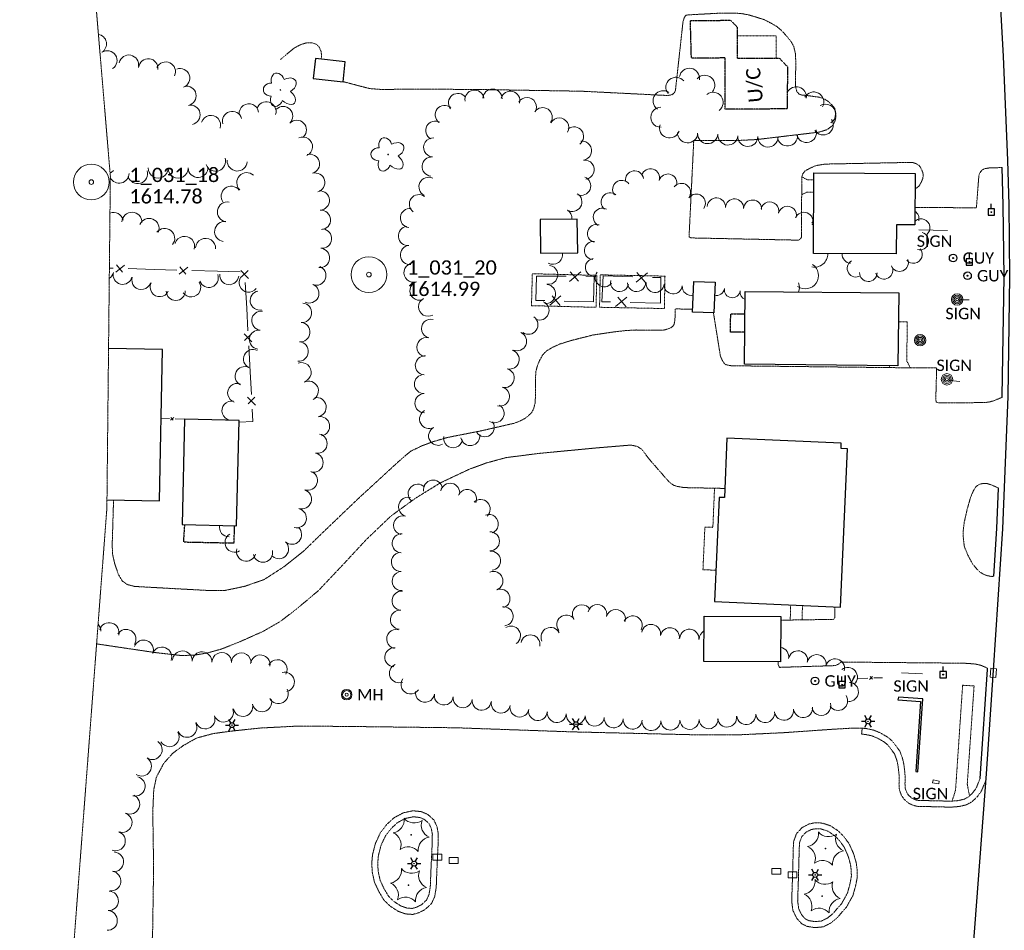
# Model space of a CAD drawing. Extents: x 386237 to 390135, y 96958 to 113752.
# Tile 38 of 116: x 387465 to 387879, y 100133 to 100516. Entities that reach past the tile are written whole.
import ezdxf
from ezdxf.enums import TextEntityAlignment as Align
from ezdxf.lldxf.tags import DXFTag

# ---------------------------------------------------------------- set-up
doc = ezdxf.new("R2010")
doc.units = 0
doc.header["$MEASUREMENT"] = 0
doc.linetypes.add('Wisdot3', pattern=[0.1875, 0.125, -0.0625])
doc.linetypes.add('Wisdot5', pattern=[0.1, 0.05, -0.05])
for name, color, linetype, lineweight in [('E_BLD', 231, 'Continuous', 25), ('E_BLD_Name', 231, 'Continuous', 18), ('E_DRN', 41, 'Continuous', 18), ('E_DWY', 51, 'Wisdot3', 18), ('E_LAND_Vegetation', 81, 'Continuous', 18), ('E_LTG', 21, 'Continuous', 25), ('E_MAP_Limits', 81, 'Wisdot3', 18), ('E_MAP_PassPoints', 41, 'Continuous', 18), ('E_MISCPROP', 31, 'Continuous', 18), ('E_MISCPROP_HvyDash', 231, 'Wisdot3', 25), ('E_MISCPROP_Railing', 31, 'Continuous', 18), ('E_PATH_Sidewalk', 51, 'Wisdot5', 18), ('E_RDWY', 21, 'Continuous', 25), ('E_SGN', 21, 'Continuous', 18), ('E_UTL_EGuyWire', 201, 'Continuous', 25), ('E_UTL_EPowerPole', 231, 'Eelec', 25), ('E_UTL_MH', 31, 'Continuous', 18), ('E_WAL', 41, 'Continuous', 25)]:
    doc.layers.add(name, color=color, linetype=linetype, lineweight=lineweight)
doc.styles.add('CalibriLight', font='calibril.ttf')
tags = doc.linetypes.add('Eelec', pattern='A,0.275,-0.05,["E",CalibriLight,S=0.07,R=0,X=-0.025,Y=-0.035],-0.05,0.875', length=1.25).pattern_tags.tags
tags[6] = DXFTag(74, 10)

# ---------------------------------------------------------------- blocks, each defined once
blk = doc.blocks.new('PP')
at = {"layer": 'E_MAP_PassPoints', "lineweight": 0}
for radius in [7.5, 0.96]:
    blk.add_circle((0, 0), radius, dxfattribs=at)
blk = doc.blocks.new('GUY')
at = {"color": 0, "linetype": 'ByBlock', "lineweight": -2, "transparency": 16777216}
for radius in [4, 0.5]:
    blk.add_circle((0, 0), radius, dxfattribs=at)
at = {"color": 0, "linetype": 'ByBlock', "lineweight": -2, "transparency": 16777216, "style": 'CalibriLight'}
blk.add_text('GUY', height=12, dxfattribs=at).set_placement((10, 0), align=Align.MIDDLE_LEFT)
blk = doc.blocks.new('INLET')
at = {"color": 0, "linetype": 'ByBlock', "lineweight": -2, "transparency": 16777216, "flags": 128}
blk.add_lwpolyline([(-7.5, 10), (7.5, 10), (7.5, 0), (-7.5, 0)], close=True, dxfattribs=at)
blk = doc.blocks.new('LPOL')
at = {"color": 0, "linetype": 'ByBlock', "lineweight": -2, "transparency": 16777216}
for p, q in [((-4, 0), (-1.5, 0)), ((-0.75, 1.3), (-2, 3.46)), ((0.75, 1.3), (2, 3.46)), ((1.5, 0), (4, 0)), ((-2, -3.46), (-0.75, -1.3)), ((2, -3.46), (0.75, -1.3))]:
    blk.add_line(p, q, dxfattribs=at)
for radius in [1.5, 1.5, 1.5, 0.125]:
    blk.add_circle((0, 0), radius, dxfattribs=at)
blk = doc.blocks.new('MH')
at = {"color": 0, "linetype": 'ByBlock', "lineweight": -2, "transparency": 16777216}
for radius in [5, 4, 1.5]:
    blk.add_circle((0, 0), radius, dxfattribs=at)
at = {"color": 0, "linetype": 'ByBlock', "lineweight": -2, "transparency": 16777216, "style": 'CalibriLight'}
blk.add_text('MH', height=10.8, dxfattribs=at).set_placement((10, 0), align=Align.MIDDLE_LEFT)
blk = doc.blocks.new('CTRE')
at = {"color": 0, "linetype": 'ByBlock', "lineweight": -2, "transparency": 16777216}
blk.add_circle((0, 0), 0.223, dxfattribs=at)
for centre, start, end in [((-11.97, 8.96), 280.2067, 5.97162), ((1.81, 14.92), 220.21132, 305.97623), ((13.83, 5.89), 160.21133, 245.97624), ((-13.83, -5.9), 340.21132, 65.97623), ((-1.81, -14.93), 40.21133, 125.97624)]:
    blk.add_arc(centre, 7.87, start, end, dxfattribs=at)
at = {"color": 0, "linetype": 'ByBlock', "lineweight": -2, "transparency": 16777216, "extrusion": (0, 0, -1)}
blk.add_arc((-12.03, -9.04), 7.87, 354.07279, 79.74889, dxfattribs=at)
blk = doc.blocks.new('POLE')
at = {"color": 0, "linetype": 'ByBlock', "lineweight": -2, "transparency": 16777216}
for radius in [4.46, 3.35, 2.23, 1.12]:
    blk.add_circle((0, 0), radius, dxfattribs=at)
blk = doc.blocks.new('PPOL')
at = {"color": 0, "linetype": 'ByBlock', "lineweight": -2, "transparency": 16777216}
blk.add_line((-0.1, 4.5), (-0.1, 11.6), dxfattribs=at)
at = {"color": 0, "linetype": 'ByBlock', "lineweight": -2, "transparency": 16777216, "flags": 128}
blk.add_lwpolyline([(-4.6, -4.5), (4.4, -4.5), (4.4, 4.5), (-4.6, 4.5)], close=True, dxfattribs=at)
at = {"color": 0, "linetype": 'ByBlock', "lineweight": -2, "transparency": 16777216}
blk.add_circle((0, 0), 0.582, dxfattribs=at)
blk = doc.blocks.new('SIGN')
at = {"color": 0, "linetype": 'ByBlock', "lineweight": -2, "transparency": 16777216, "style": 'CalibriLight'}
blk.add_text('SIGN', height=12, dxfattribs=at).set_placement((0, 0), align=Align.MIDDLE_CENTER)
blk = doc.blocks.new('DTRE')
at = {"color": 0, "linetype": 'ByBlock', "lineweight": -2, "transparency": 16777216}
blk.add_circle((-0.18, 0), 0.183, dxfattribs=at)
for centre, major_axis, ratio in [((-1.87, 5.32), (1.36, -4.98), 0.782863), ((4.06, 2.74), (-5.27, -2.93), 0.691916), ((-5.87, 0.15), (4.93, -0.12), 0.832022), ((-2.49, -5.24), (1.8, 4.86), 0.716896), ((3.54, -3.71), (-5.01, 4.58), 0.560249)]:
    blk.add_ellipse(centre, major_axis=major_axis, ratio=ratio, start_param=1.570796, end_param=4.712389, dxfattribs=at)

msp = doc.modelspace()

# ---------------------------------------------------------------- linework, layer by layer
at = {"layer": 'E_BLD'}
for p, q in [((387589.29, 100499.36), (387588.39, 100490.98)), ((387601.81, 100498.01), (387589.29, 100499.36)), ((387589.29, 100499.36), (387589.29, 100499.36)), ((387600.91, 100489.63), (387601.81, 100498.01)), ((387601.81, 100498.01), (387601.81, 100498.01)), ((387588.39, 100490.98), (387600.91, 100489.63)), ((387600.91, 100489.63), (387600.91, 100489.63)), ((387798.64, 100417.48), (387798.8, 100451.36)), ((387798.8, 100451.36), (387798.8, 100451.36)), ((387798.8, 100451.36), (387841.31, 100451.16)), ((387841.31, 100451.16), (387841.2, 100429.55)), ((387841.31, 100451.16), (387841.31, 100451.16)), ((387699.37, 100431.93), (387683.77, 100431.75)), ((387683.77, 100431.75), (387683.94, 100417.61)), ((387699.37, 100431.93), (387699.37, 100431.93)), ((387699.53, 100417.79), (387699.37, 100431.93)), ((387833.48, 100429.58), (387833.42, 100417.31)), ((387841.2, 100429.55), (387833.48, 100429.58)), ((387833.48, 100429.58), (387833.48, 100429.58)), ((387683.94, 100417.61), (387699.53, 100417.79)), ((387683.94, 100417.61), (387683.94, 100417.61)), ((387833.42, 100417.31), (387798.64, 100417.48)), ((387798.64, 100417.48), (387798.64, 100417.48)), ((387833.42, 100417.31), (387833.42, 100417.31)), ((387747.83, 100392.86), (387748.34, 100405.76)), ((387748.34, 100405.76), (387757.26, 100405.41)), ((387757.26, 100405.41), (387756.75, 100392.5)), ((387757.26, 100405.41), (387757.26, 100405.41)), ((387769.63, 100370.96), (387769.94, 100401.58)), ((387769.94, 100401.58), (387834.41, 100400.92)), ((387834.41, 100400.92), (387834.1, 100370.3)), ((387747.83, 100392.86), (387747.83, 100392.86)), ((387756.75, 100392.5), (387747.83, 100392.86)), ((387756.75, 100392.5), (387756.75, 100392.5)), ((387525.04, 100377.13), (387502.38, 100377.56)), ((387523.85, 100313.63), (387525.04, 100377.13)), ((387525.04, 100377.13), (387525.04, 100377.13)), ((387834.1, 100370.3), (387769.63, 100370.96)), ((387769.63, 100370.96), (387769.63, 100370.96)), ((387834.1, 100370.3), (387834.1, 100370.3)), ((387534.37, 100347.9), (387533.3, 100303.65)), ((387557.28, 100347.34), (387534.37, 100347.9)), ((387556.21, 100303.09), (387557.28, 100347.34)), ((387557.28, 100347.34), (387557.28, 100347.34)), ((387762.26, 100339.89), (387761.16, 100314.94)), ((387810.28, 100337.77), (387762.26, 100339.89)), ((387810, 100268.97), (387812.94, 100335.48)), ((387810.19, 100335.6), (387810.28, 100337.77)), ((387812.94, 100335.48), (387810.19, 100335.6)), ((387810.19, 100335.6), (387810.19, 100335.6)), ((387810.28, 100337.77), (387810.28, 100337.77)), ((387758.97, 100315.03), (387757.05, 100271.31)), ((387761.16, 100314.94), (387758.97, 100315.03)), ((387758.97, 100315.03), (387758.97, 100315.03)), ((387761.16, 100314.94), (387761.16, 100314.94)), ((387501.72, 100314.04), (387523.85, 100313.63)), ((387523.85, 100313.63), (387523.85, 100313.63)), ((387533.3, 100303.65), (387533.3, 100303.65)), ((387533.3, 100303.65), (387556.21, 100303.09)), ((387757.05, 100271.31), (387810, 100268.97)), ((387810, 100268.97), (387810, 100268.97)), ((387752.53, 100246.13), (387752.64, 100265.16)), ((387752.64, 100265.16), (387752.64, 100265.16)), ((387752.64, 100265.16), (387784.9, 100264.98)), ((387784.9, 100264.98), (387784.79, 100245.95)), ((387784.9, 100264.98), (387784.9, 100264.98)), ((387784.79, 100245.95), (387752.53, 100246.13)), ((387784.79, 100245.95), (387784.79, 100245.95))]:
    msp.add_line(p, q, dxfattribs=at)
at = {"layer": 'E_DWY', "flags": 128}
for points in [[(387807.98, 100476.43), (387807.51, 100478.54), (387805.88, 100480.37), (387804.59, 100481.54), (387802.94, 100482.51), (387801.11, 100483.14), (387799.25, 100483.39), (387796.26, 100483.8), (387793.76, 100484.05), (387792.55, 100484.41), (387791.57, 100485.61), (387791.06, 100487.55), (387791.16, 100498.31), (387791.01, 100501.57), (387790.3, 100504.51), (387789.2, 100506.5), (387787.67, 100508.4), (387785.62, 100510.73), (387783.28, 100512.81), (387780.77, 100514.24), (387778.11, 100515.65), (387774.85, 100516.68), (387771.31, 100517.74), (387768.24, 100518.31), (387764.19, 100518.51), (387760, 100518.49), (387745.95, 100517.73), (387744.99, 100517.59), (387744.28, 100516.55), (387743.76, 100514.68), (387740.6, 100485.95), (387739.96, 100484.76), (387738.95, 100484.12), (387737.31, 100483.86), (387700.92, 100485.67), (387659.47, 100486.36), (387634.18, 100486.55), (387622.57, 100486.46), (387618.08, 100486.32), (387612.09, 100486.76), (387600.91, 100489.69)], [(387574.7, 100499.05), (387580.28, 100503.72), (387583.11, 100505.25), (387585.82, 100506.05), (387587.99, 100505.99), (387589.57, 100505.42), (387590.75, 100504.45), (387591.65, 100502.56), (387591.92, 100500.6), (387591.75, 100499.09)], [(387841.28, 100444.66), (387841.89, 100444.97), (387843.03, 100445.94), (387843.58, 100446.9), (387843.99, 100447.64), (387844.47, 100448.81), (387844.69, 100449.96), (387844.61, 100451.3), (387844.18, 100452.44), (387843.52, 100453.72), (387842.85, 100454.57), (387841.82, 100455.22), (387840.21, 100455.77), (387803.52, 100455.05), (387799.61, 100454.41), (387796.83, 100453.12), (387794.99, 100452.14), (387794.09, 100450.93), (387793.68, 100449.54), (387793.57, 100424.28), (387793.1, 100423.59), (387792.34, 100423.09), (387747.17, 100424.03), (387746.44, 100424.39), (387746.34, 100424.87), (387748.3, 100464.98), (387766.2, 100464.92), (387774.76, 100465.36), (387800.79, 100468.44), (387804.19, 100469.46), (387806.45, 100471.08), (387807.56, 100472.9), (387808.04, 100474.72), (387807.98, 100476.43)], [(387877.85, 100453.59), (387872.46, 100453.43), (387870.4, 100453.07), (387869.58, 100452.61), (387868.94, 100452.01), (387868.39, 100450.99), (387868.1, 100450.11), (387867.07, 100436.68), (387841.24, 100436.84)], [(387747.88, 100394.05), (387740.54, 100394.22), (387740.39, 100389.51), (387740.01, 100387.66), (387739.53, 100386.95), (387738.65, 100386.31), (387737.54, 100385.82), (387736.15, 100385.41), (387734.84, 100385.23), (387724.01, 100385.35), (387719.95, 100385.13), (387715.25, 100384.62), (387705.95, 100383.24), (387696.73, 100380.92), (387691.91, 100379.41), (387688.9, 100378.02), (387686.44, 100376.57), (387684.83, 100374.93), (387683.47, 100372.48), (387682.62, 100370.36), (387682.01, 100368.15), (387681.76, 100364.98), (387681.8, 100357.59), (387681.6, 100354.53), (387680.99, 100352.21), (387680.2, 100350.7), (387679.09, 100349.6), (387677.4, 100348.23), (387675.09, 100347.01), (387672.9, 100346.19), (387659.4, 100343.08), (387644.78, 100340.19), (387638.61, 100338.39), (387634.02, 100336.68), (387629.23, 100334.35), (387624.63, 100330.43), (387607.34, 100314.54), (387593.23, 100301.05), (387584.44, 100292.54), (387576.29, 100286.02), (387567.77, 100280.51), (387559.76, 100277.7), (387551.48, 100275.97), (387543.76, 100275.95), (387523.9, 100277.03), (387513.35, 100277.62), (387510.24, 100278.43), (387508.11, 100279.94), (387506.53, 100282.66), (387504.91, 100287.41), (387504.03, 100291.41), (387503.93, 100295.38), (387504.49, 100313.99)], [(387877.92, 100357.08), (387874.26, 100355.57), (387872.53, 100355.13), (387870.47, 100354.83), (387851.04, 100354.79), (387850.25, 100355.04), (387850, 100355.9), (387850.36, 100369.4), (387839.27, 100369.45), (387764.13, 100370.32), (387762.73, 100370.57), (387761.88, 100370.76), (387761.05, 100371.35), (387760.27, 100372.65), (387759.49, 100374.4), (387756.59, 100392.51)], [(387497.36, 100253.49), (387522.08, 100249.82), (387532.41, 100248.65), (387537.98, 100248.69), (387543.74, 100249.63), (387549.81, 100251.31), (387557.52, 100254.37), (387567.31, 100258.73), (387574.42, 100262.83), (387581.01, 100267.82), (387590.51, 100275.79), (387601.19, 100287.07), (387610.64, 100297.25), (387620.96, 100307.12), (387631.38, 100314.69), (387641.75, 100321.09), (387653.89, 100326.83), (387661.25, 100329.52), (387669.43, 100331.74), (387683.11, 100333.49), (387707.23, 100335.79), (387720.53, 100336.9), (387722.41, 100336.91), (387724.61, 100336.4), (387726.37, 100335.3), (387727.75, 100333.56), (387729.15, 100331.6), (387730.95, 100329.51), (387733, 100327.16), (387734.73, 100325.18), (387736.41, 100323.24), (387738.07, 100321.41), (387739.79, 100320.14), (387741.27, 100319.68), (387744.3, 100319.14), (387761.33, 100318.79)], [(387874.38, 100281.96), (387873.59, 100281.78), (387871.45, 100282.19), (387869.9, 100282.81), (387868.08, 100284.02), (387865.54, 100286.92), (387863.52, 100290.7), (387862.02, 100294.31), (387861.59, 100297.58), (387861.51, 100300.77), (387861.97, 100304.62), (387863.13, 100309.76), (387864.57, 100314.92), (387865.83, 100317.91), (387866.99, 100319.62), (387868.39, 100320.58), (387869.96, 100320.9), (387871.4, 100320.87), (387873.5, 100320.24), (387876.4, 100318.92)], [(387807.66, 100269.08), (387807.54, 100264.43), (387807.05, 100263.78), (387784.89, 100263.44)], [(387783.76, 100245.96), (387783.83, 100244.56), (387784.36, 100243.62), (387807.75, 100244.36), (387809.17, 100245), (387810.09, 100245.86), (387862.06, 100245.36), (387866.34, 100245.06), (387868.82, 100244.52), (387871.8, 100243.28)], [(387481.64, 100046.3), (387487.47, 100048.04), (387492.64, 100050.21), (387496.36, 100052.3), (387499.72, 100055.17), (387503.14, 100059.56), (387505.56, 100063.93), (387509.65, 100074.27), (387513.76, 100085.99), (387517.39, 100097.37), (387518.81, 100104.48), (387520, 100114.9), (387520.91, 100132.64), (387521.32, 100159.54), (387520.97, 100182.89), (387521.38, 100192.3), (387522.48, 100197.48), (387525.62, 100203.38), (387529.43, 100207.59), (387533.77, 100210.76), (387539.35, 100213.91), (387546.43, 100215.82), (387554.1, 100216.85), (387565.96, 100218.12), (387582.51, 100218.98), (387608.02, 100218.74), (387648.36, 100218.24), (387697.18, 100216.52), (387751.33, 100215.23), (387768.23, 100215.33), (387786.45, 100216.2), (387806.43, 100217.6), (387814.23, 100218.05), (387819.08, 100218.07)], [(387819.08, 100218.07), (387818.83, 100215.58), (387820.66, 100215.4), (387823.2, 100214.84), (387825.56, 100213.85), (387828.46, 100212.18), (387829.81, 100211.03), (387831.01, 100209.53), (387832.73, 100207.13), (387833.62, 100204.66), (387834.1, 100202.5), (387834.42, 100199.94), (387834.66, 100197.51), (387834.54, 100194.61), (387834.72, 100192.17), (387835.53, 100189.98), (387836.7, 100188.17), (387838.62, 100186.53), (387840.69, 100185.59), (387842.29, 100185.24), (387856.46, 100184.89), (387859.76, 100185.16), (387862.82, 100185.87), (387865.19, 100187.14), (387867.44, 100189.27), (387869.21, 100191.72), (387870.94, 100195.93)], [(387819.08, 100218.07), (387821.06, 100217.87), (387823.95, 100217.23), (387826.68, 100216.1), (387829.91, 100214.23), (387831.61, 100212.78), (387833, 100211.04), (387834.96, 100208.31), (387836.02, 100205.36), (387836.56, 100202.93), (387836.91, 100200.21), (387837.16, 100197.58), (387837.05, 100194.65), (387837.19, 100192.7), (387837.78, 100191.1), (387838.6, 100189.83), (387839.98, 100188.66), (387841.48, 100187.97), (387842.59, 100187.73), (387856.39, 100187.4), (387859.37, 100187.64), (387861.93, 100188.23), (387863.71, 100189.19), (387865.55, 100190.93), (387867.01, 100192.94), (387868.63, 100196.88)], [(387640.42, 100159.78), (387640.08, 100151.23), (387639.46, 100147.39), (387638.1, 100144.39), (387635.3, 100141.81), (387632.7, 100140.53), (387630.28, 100139.82), (387627.17, 100140.05), (387624.05, 100141.15), (387620.56, 100143.43), (387618.03, 100145.94), (387615.88, 100149.59), (387614.12, 100153.41), (387613.18, 100157.63), (387613, 100161.54), (387613.31, 100164.94), (387614.53, 100169.69), (387616.63, 100174.17), (387619.33, 100177.66), (387622.36, 100180.45), (387626.23, 100182.52), (387630.34, 100183.39), (387633.83, 100183), (387636.41, 100181.92), (387639.04, 100179.59), (387640.38, 100176.83), (387640.95, 100173.73), (387640.89, 100169.55)], [(387637.92, 100159.88), (387637.59, 100151.48), (387637.04, 100148.12), (387636.03, 100145.89), (387633.87, 100143.89), (387631.79, 100142.87), (387630.01, 100142.35), (387627.69, 100142.52), (387625.16, 100143.41), (387622.14, 100145.38), (387620.02, 100147.49), (387618.1, 100150.75), (387616.5, 100154.21), (387615.67, 100157.97), (387615.5, 100161.48), (387615.78, 100164.51), (387616.89, 100168.84), (387618.77, 100172.86), (387621.18, 100175.96), (387623.82, 100178.4), (387627.09, 100180.15), (387630.47, 100180.86), (387633.2, 100180.55), (387635.06, 100179.77), (387637.01, 100178.04), (387637.99, 100176.05), (387638.45, 100173.52), (387638.39, 100169.59)], [(387789.79, 100155.25), (387789.45, 100145.34), (387789.98, 100141.45), (387791.61, 100138.15), (387793.69, 100135.89), (387795.96, 100134.79), (387799.25, 100134.28), (387802.69, 100134.61), (387805.76, 100136.13), (387808.42, 100138.27), (387812.54, 100143.01), (387815.23, 100147.87), (387816.36, 100152.06), (387817.04, 100155.61), (387816.97, 100158.53), (387816.59, 100161.47), (387815.5, 100165.26), (387813.61, 100169.45), (387811.44, 100172.47), (387808.95, 100174.98), (387805.7, 100177.09), (387802.29, 100178.21), (387799.31, 100178.37), (387796.73, 100177.83), (387793.79, 100176.29), (387791.47, 100173.74), (387790.31, 100170.6), (387790.1, 100167.55), (387790.02, 100163.74)], [(387792.29, 100155.17), (387791.96, 100145.46), (387792.4, 100142.2), (387793.7, 100139.57), (387795.2, 100137.93), (387796.71, 100137.21), (387799.32, 100136.8), (387802, 100137.06), (387804.41, 100138.25), (387806.67, 100140.08), (387810.48, 100144.45), (387812.9, 100148.82), (387813.93, 100152.62), (387814.54, 100155.81), (387814.47, 100158.34), (387814.13, 100160.96), (387813.15, 100164.4), (387811.44, 100168.2), (387809.53, 100170.85), (387807.36, 100173.03), (387804.62, 100174.82), (387801.83, 100175.73), (387799.51, 100175.85), (387797.58, 100175.45), (387795.34, 100174.28), (387793.65, 100172.42), (387792.78, 100170.07), (387792.6, 100167.44), (387792.52, 100163.69)], [(387638.39, 100169.59), (387637.92, 100159.88)], [(387640.88, 100169.47), (387640.42, 100159.76)], [(387790.02, 100163.75), (387789.79, 100155.24)], [(387792.52, 100163.69), (387792.29, 100155.17)]]:
    msp.add_lwpolyline(points, dxfattribs=at)
at = {"layer": 'E_LAND_Vegetation'}
for centre, radius, start, end in [((387497.45, 100505.53), 4.08, 300.8717, 80.3856), ((387501.87, 100498.59), 4.08, 303.1104, 123.1104), ((387510.91, 100496.81), 4.08, 348.4443, 168.4443), ((387519.08, 100495.23), 4.08, 353.6991, 173.6991), ((387526.43, 100493.88), 4.08, 334.954, 154.954), ((387532.44, 100491.13), 4.08, 289.9582, 109.9582), ((387746.49, 100491.08), 4.23, 350.523, 170.523), ((387752.92, 100488.13), 4.23, 319.1316, 139.1316), ((387740.82, 100487.29), 4.23, 39.1554, 219.1554), ((387535.12, 100483.71), 4.08, 281.9066, 101.9066), ((387649.22, 100480.73), 4.01, 36.8887, 216.8887), ((387656.13, 100482.12), 4.01, 9.3288, 189.3288), ((387663.74, 100482.56), 4.01, 358.2272, 178.2272), ((387671.25, 100481.67), 4.01, 345.396, 165.396), ((387735.42, 100481.62), 4.23, 55.149, 235.149), ((387756.41, 100480.97), 4.23, 307.062, 127.062), ((387791.39, 100483.27), 4.23, 352.538, 153.2393), ((387798.7, 100481.13), 4.23, 331.7737, 151.7737), ((387536.8, 100475.73), 4.08, 281.9066, 101.9066), ((387561.37, 100476.34), 4.08, 6.3854, 186.3854), ((387568.69, 100477.13), 4.08, 342.7677, 162.7677), ((387678.19, 100479.03), 4.01, 329.269, 149.269), ((387803.67, 100476.01), 4.23, 301.4369, 121.4369), ((387554.32, 100473.1), 4.08, 16.1523, 196.1523), ((387575.69, 100475.18), 4.08, 314.8942, 134.8942), ((387643.67, 100475.71), 4.01, 51.5873, 231.5873), ((387684.82, 100474.77), 4.01, 325.2298, 145.2298), ((387734.49, 100474.73), 4.23, 90.6994, 270.6994), ((387545.39, 100471.41), 4.08, 342.3914, 162.3914), ((387581.45, 100469.4), 4.08, 314.8942, 134.8942), ((387639.68, 100469.15), 4.01, 61.4439, 241.4439), ((387691.77, 100470.43), 4.01, 330.2433, 150.2433), ((387738.14, 100470.25), 4.23, 161.2897, 341.2897), ((387802.7, 100471.5), 4.23, 213.1669, 33.1669), ((387698, 100466.68), 4.01, 307.1694, 127.1694), ((387745.71, 100468.21), 4.23, 177.6647, 357.6647), ((387754.16, 100467.86), 4.23, 177.6647, 357.6647), ((387762.66, 100467.28), 4.23, 175.9982, 355.9982), ((387795.64, 100468.34), 4.23, 195.082, 15.082), ((387584.01, 100462.35), 4.08, 295.1221, 115.1221), ((387638.8, 100462.05), 4.01, 85.6324, 265.6324), ((387701.37, 100460.7), 4.01, 277.7888, 97.7888), ((387771.02, 100466.69), 4.23, 178.3431, 358.3431), ((387779.48, 100466.44), 4.23, 178.3431, 358.3431), ((387787.67, 100466.86), 4.23, 185.4594, 5.4594), ((387586.97, 100455.1), 4.08, 285.7659, 105.7659), ((387547.37, 100456.21), 4.2, 199.2962, 19.2962), ((387556.46, 100456.33), 4.2, 175.8436, 355.8436), ((387638.15, 100454.03), 4.01, 85.2274, 265.2274), ((387702.45, 100452.75), 4.01, 277.7888, 97.7888), ((387501.4, 100455.19), 4.2, 292.8114, 317.9742), ((387506.84, 100451.23), 4.2, 208.2564, 358.7496), ((387514.62, 100451.06), 4.2, 196.7723, 16.7723), ((387523.28, 100453.39), 4.2, 179.4999, 359.4999), ((387531.68, 100453.32), 4.2, 179.4999, 359.4999), ((387539.99, 100453.62), 4.2, 182.3392, 2.3392), ((387560.46, 100447.29), 4.2, 46.9621, 226.9621), ((387589.18, 100447.25), 4.08, 285.7659, 105.7659), ((387723.41, 100448.42), 3.81, 8.8323, 188.8323), ((387730.14, 100449.29), 3.81, 343.1775, 163.1775), ((387737.44, 100447.09), 3.81, 343.1775, 163.1775), ((387636.84, 100445.49), 4.01, 63.3372, 243.3372), ((387701.01, 100445.9), 4.01, 248.1197, 68.1197), ((387718.01, 100444.41), 3.81, 36.8912, 216.8912), ((387743.15, 100443.13), 3.81, 322.9564, 142.9564), ((387553.92, 100441.55), 4.2, 37.7412, 217.7412), ((387591.13, 100439.75), 4.08, 273.3989, 93.3989), ((387697.29, 100439.16), 4.01, 238.6843, 58.6843), ((387713.21, 100439.14), 3.81, 51.4062, 231.4062), ((387552.31, 100434.96), 4.2, 79.3709, 259.3709), ((387632.8, 100438.22), 4.01, 53.8332, 233.8332), ((387749.38, 100438.66), 3.81, 324.4925, 144.4925), ((387757.8, 100437.06), 3.81, 356.7195, 176.7195), ((387765.42, 100436.63), 3.81, 356.7195, 176.7195), ((387773.01, 100436.15), 3.81, 356.3453, 176.3453), ((387780.26, 100435.33), 3.81, 346.3452, 166.3452), ((387504.4, 100430.53), 4.2, 13.8585, 109.6821), ((387512.23, 100430.64), 4.2, 358.3424, 178.3424), ((387591.61, 100431.6), 4.08, 273.3989, 93.3989), ((387629, 100432.38), 4.01, 82.8262, 262.8262), ((387693.12, 100432.31), 4.01, 354.2948, 58.6843), ((387709.88, 100432.71), 3.81, 63.4564, 243.4564), ((387787.67, 100433.53), 3.81, 346.3452, 166.3452), ((387794.56, 100430.98), 3.81, 337.9102, 157.9102), ((387839.25, 100432.12), 3.69, 346.605, 57.505), ((387519.42, 100428.05), 4.2, 337.7798, 157.7798), ((387551.15, 100426.73), 4.2, 82.1704, 262.1704), ((387800.61, 100427.74), 3.81, 119.8766, 136.6479), ((387843.85, 100428.38), 3.69, 309.1595, 129.1595), ((387525.98, 100423.82), 4.2, 322.104, 142.104), ((387592.03, 100423.76), 4.08, 264.2737, 84.2737), ((387628.15, 100424.85), 4.01, 96.0852, 276.0852), ((387707.44, 100425.86), 3.81, 73.8455, 253.8455), ((387843.32, 100422.7), 3.69, 254.0112, 74.0112), ((387534.37, 100420.49), 4.2, 342.6791, 162.6791), ((387543.18, 100419.66), 4.2, 356.4884, 176.4884), ((387706.19, 100418.7), 3.81, 84.5806, 264.5806), ((387591.22, 100415.64), 4.08, 264.2737, 84.2737), ((387629.01, 100416.87), 4.01, 96.0852, 276.0852), ((387840.62, 100417.05), 3.69, 219.6814, 39.6814), ((387689.1, 100416.94), 4.01, 240.0986, 11.1099), ((387706.58, 100411.61), 3.81, 99.3604, 279.3604), ((387799.02, 100417.34), 5.59, 258.6931, 1.1293), ((387814.39, 100417.05), 3.69, 174.2526, 267.5251), ((387816.49, 100411.28), 3.69, 120.6581, 300.6581), ((387834.79, 100413.65), 3.69, 201.4112, 21.4112), ((387500.53, 100410.4), 4.01, 302.6776, 346.4369), ((387589.66, 100408.22), 4.08, 248.9001, 68.9001), ((387630.5, 100409.44), 4.01, 108.5556, 288.5556), ((387687.15, 100408.54), 4.01, 261.4226, 81.4226), ((387710.69, 100407.3), 3.81, 142.104, 322.104), ((387795.11, 100408.22), 5.59, 235.6579, 55.6579), ((387828.26, 100410.41), 3.69, 199.0884, 19.0884), ((387508.32, 100408.52), 4.01, 166.4369, 346.4369), ((387516.15, 100406.36), 4.01, 162.9171, 342.9171), ((387537.1, 100403.24), 4.01, 213.9035, 33.9035), ((387544.51, 100407.22), 4.01, 200.046, 20.046), ((387553.09, 100408.38), 4.01, 173.9473, 353.9473), ((387561.23, 100405.24), 4.01, 142.6966, 322.6966), ((387633.05, 100401.84), 4.01, 108.5556, 288.5556), ((387717.15, 100405.28), 3.81, 166.6608, 346.6608), ((387724.27, 100405.28), 3.81, 181.8336, 1.8336), ((387821.64, 100409.41), 3.69, 179.4607, 359.4607), ((387523.87, 100403.36), 4.01, 154.3294, 334.3294), ((387530.63, 100401.76), 4.01, 180.6978, 0.6978), ((387565.9, 100397.76), 4.01, 100.9059, 280.9059), ((387586.7, 100400.74), 4.08, 245.5839, 65.5839), ((387686.2, 100400.51), 4.01, 263.2441, 83.2441), ((387732.08, 100404.93), 3.81, 175.097, 355.097), ((387739.68, 100404.28), 3.81, 175.097, 355.097), ((387747.28, 100403.63), 3.81, 175.097, 282.6068), ((387757.89, 100403.21), 3.35, 255.4308, 351.7263), ((387764.52, 100402.25), 3.35, 171.7263, 351.7263), ((387771.14, 100401.28), 3.35, 171.7263, 248.3694), ((387787.09, 100403.23), 5.59, 340.3312, 19.4966), ((387636.67, 100395.11), 4.01, 119.9117, 299.9117), ((387683.48, 100393.53), 4.01, 247.4534, 67.4534), ((387566.55, 100389.27), 4.01, 82.9317, 262.9317), ((387583.65, 100392.55), 4.08, 265.1257, 85.1257), ((387637.89, 100385.93), 4.01, 75.9777, 255.9777), ((387678.83, 100387.54), 4.01, 234.6478, 54.6478), ((387565.57, 100381.32), 4.01, 82.9317, 262.9317), ((387582.95, 100384.43), 4.08, 265.1257, 85.1257), ((387635.95, 100378.14), 4.01, 75.9777, 255.9777), ((387674.04, 100380.62), 4.01, 246.8533, 66.8533), ((387563.08, 100373.17), 4.01, 64.0372, 244.0372), ((387582.26, 100376.29), 4.08, 265.1257, 85.1257), ((387670.94, 100372.94), 4.01, 255.1413, 75.1413), ((387635.29, 100370.45), 4.01, 85.2698, 265.2698), ((387559.55, 100365.96), 4.01, 63.6639, 243.6639), ((387583.45, 100367.59), 4.08, 289.691, 109.691), ((387668.88, 100365.18), 4.01, 255.1413, 75.1413), ((387634.92, 100362.64), 4.01, 91.3798, 271.3798), ((387556.44, 100358.88), 4.01, 71.8324, 251.8324), ((387586.49, 100359.78), 4.08, 296.7638, 116.7638), ((387666.87, 100357.39), 4.01, 255.8112, 75.8112), ((387589.77, 100352.94), 4.08, 280.1606, 100.1606), ((387635.11, 100354.62), 4.01, 91.3798, 271.3798), ((387554.05, 100351.46), 4.01, 78.7017, 258.7017), ((387664.6, 100350.37), 4.01, 238.0109, 58.0109), ((387552.48, 100343.6), 4.01, 78.7017, 104.5348), ((387591.22, 100344.91), 4.08, 280.1606, 100.1606), ((387637.1, 100347.97), 4.01, 118.0825, 298.0825), ((387640.88, 100340.89), 4.01, 118.0825, 298.0825), ((387660.48, 100344.5), 4.01, 214.3188, 34.3188), ((387590.17, 100337.64), 4.08, 258.0779, 78.0779), ((387647.15, 100339.9), 4.01, 169.1274, 349.1274), ((387654.39, 100340.78), 4.01, 189.6254, 9.6254), ((387588.48, 100329.66), 4.08, 258.0779, 78.0779), ((387586.08, 100322.06), 4.08, 252.2639, 72.2639), ((387632.29, 100316.58), 4.01, 45.5641, 225.5641), ((387638.74, 100318.31), 4.01, 10.2335, 190.2335), ((387645.92, 100316.96), 4.01, 348.9252, 168.9252), ((387583.6, 100314.29), 4.08, 252.2639, 72.2639), ((387628.21, 100311.08), 4.01, 75.235, 255.235), ((387653.06, 100314.35), 4.01, 336.9257, 156.9257), ((387581.44, 100306.32), 4.08, 255.1044, 75.1044), ((387658.76, 100310.12), 4.01, 313.4318, 133.4318), ((387626.17, 100303.32), 4.01, 75.235, 255.235), ((387662.14, 100303.86), 4.01, 290.0857, 110.0857), ((387553.04, 100302.52), 4.08, 169.4616, 269.5154), ((387579.43, 100299.4), 4.08, 228.0705, 48.0705), ((387555.4, 100296.04), 4.08, 120.0555, 300.0555), ((387625.57, 100295.73), 4.01, 87.2531, 267.2531), ((387662.64, 100296.59), 4.01, 269.9364, 89.9364), ((387573.97, 100293.34), 4.08, 228.0705, 48.0705), ((387560.21, 100292.3), 4.08, 164.9076, 344.9076), ((387567.26, 100291.85), 4.08, 191.5542, 11.5542), ((387625.24, 100287.89), 4.01, 92.3838, 272.3838), ((387663.14, 100288.41), 4.01, 275.4643, 95.4643), ((387625.58, 100279.87), 4.01, 92.3838, 272.3838), ((387664.1, 100279.93), 4.01, 291.759, 111.759), ((387625.51, 100271.63), 4.01, 85.2742, 265.2742), ((387667.07, 100272.48), 4.01, 291.759, 111.759), ((387668.41, 100265.06), 4.01, 277.8509, 97.8509), ((387701.29, 100265.86), 4.01, 32.025, 212.025), ((387707.78, 100265.99), 4.01, 345.138, 165.138), ((387624.85, 100263.64), 4.01, 85.2742, 265.2742), ((387694.77, 100261.62), 4.01, 39.1556, 219.1556), ((387715.54, 100263.93), 4.01, 345.138, 165.138), ((387722.62, 100261.24), 4.01, 332.8193, 152.8193), ((387495.05, 100258.84), 4.12, 359.7521, 44.521), ((387502.68, 100258.27), 4.12, 343.8722, 163.8722), ((387671.48, 100256.97), 4.01, 303.2216, 123.2216), ((387730.37, 100257.65), 4.01, 349.8894, 169.8894), ((387509.76, 100255.44), 4.12, 327.6547, 147.6547), ((387623.28, 100255.51), 4.01, 77.0314, 257.0314), ((387679.65, 100253.27), 4.01, 349.0052, 169.0052), ((387688.12, 100256.39), 4.01, 25.2575, 205.2575), ((387738.27, 100256.25), 4.01, 349.8894, 169.8894), ((387746.47, 100255.66), 4.01, 356.1565, 176.1565), ((387754.57, 100255.42), 4.01, 119.3924, 178.62), ((387517.12, 100250.97), 4.12, 338.9002, 158.9002), ((387524.81, 100248), 4.12, 338.9002, 158.9002), ((387533.43, 100246.41), 4.12, 357.3317, 177.3317), ((387541.67, 100246.03), 4.12, 357.3317, 177.3317), ((387549.95, 100245.74), 4.12, 358.7535, 178.7535), ((387558.2, 100245.56), 4.12, 358.7535, 178.7535), ((387566.15, 100244.71), 4.12, 351.6149, 171.6149), ((387622.49, 100247.83), 4.01, 85.8436, 265.8436), ((387784.22, 100248.02), 4.01, 349.5939, 81.3072), ((387792.11, 100246.57), 4.01, 349.5939, 169.5939), ((387799.92, 100244.99), 4.01, 347.8504, 167.8504), ((387573.31, 100242.72), 4.12, 331.0243, 151.0243), ((387624.43, 100241.13), 4.01, 112.9338, 292.9338), ((387807.67, 100243.21), 4.01, 345.8933, 165.8933), ((387576.34, 100237.48), 4.12, 283.5877, 103.5877), ((387813.06, 100239.61), 4.01, 309.8952, 129.8952), ((387629.3, 100236.45), 4.01, 144.476, 324.476), ((387813.47, 100233.31), 4.01, 267.0364, 87.0364), ((387573.77, 100232.51), 4.12, 208.3579, 28.3579), ((387635.36, 100232.96), 4.01, 171.706, 351.706), ((387643.29, 100231.8), 4.01, 171.706, 351.706), ((387808.96, 100229.52), 4.01, 214.1722, 34.1722), ((387558.83, 100227.12), 4.12, 193.8274, 13.8274), ((387566.84, 100229.09), 4.12, 193.8274, 13.8274), ((387651.22, 100230.69), 4.01, 172.299, 352.299), ((387659.17, 100229.61), 4.01, 172.299, 352.299), ((387667.24, 100228.43), 4.01, 168.0458, 348.0458), ((387675.09, 100226.77), 4.01, 168.0458, 348.0458), ((387801.86, 100227.42), 4.01, 195.7662, 15.7662), ((387542.99, 100221.88), 4.12, 200.3971, 20.3971), ((387550.71, 100224.76), 4.12, 200.3971, 20.3971), ((387682.78, 100225.31), 4.01, 174.0442, 354.0442), ((387690.76, 100224.48), 4.01, 174.0442, 354.0442), ((387698.72, 100223.69), 4.01, 174.7513, 354.7513), ((387706.71, 100222.95), 4.01, 174.7513, 354.7513), ((387770.33, 100223.6), 4.01, 186.0799, 6.0799), ((387778.31, 100224.45), 4.01, 186.0799, 6.0799), ((387786.21, 100225.4), 4.01, 188.0648, 8.0648), ((387794.21, 100226.49), 4.01, 186.3728, 6.3728), ((387535.36, 100218.36), 4.12, 204.8623, 24.8623), ((387714.67, 100222.26), 4.01, 175.7083, 355.7083), ((387722.67, 100221.67), 4.01, 175.7083, 355.7083), ((387730.48, 100221.08), 4.01, 181.6865, 1.6865), ((387738.49, 100221.31), 4.01, 181.6865, 1.6865), ((387746.5, 100221.56), 4.01, 182.0587, 2.0587), ((387754.52, 100221.84), 4.01, 182.0587, 2.0587), ((387762.32, 100222.56), 4.01, 187.5328, 7.5328), ((387527.95, 100214.42), 4.12, 209.4955, 29.4955), ((387520.79, 100209.01), 4.12, 237.0288, 57.0288), ((387516.3, 100202.09), 4.12, 237.0288, 57.0288), ((387513.65, 100193.68), 4.12, 255.8096, 75.8096), ((387511.37, 100186.12), 4.12, 246.2138, 66.2138), ((387508.13, 100178.4), 4.12, 249.9344, 69.9344), ((387505.3, 100170.65), 4.12, 249.9344, 69.9344), ((387504.58, 100161.91), 4.12, 266.1708, 86.1708), ((387503.46, 100153.88), 4.12, 262.0693, 82.0693), ((387502.39, 100145.54), 4.12, 267.0106, 87.0106), ((387501.95, 100137.3), 4.12, 267.0106, 87.0106)]:
    msp.add_arc(centre, radius, start, end, dxfattribs=at)
at = {"layer": 'E_MAP_Limits', "lineweight": 0, "flags": 128}
msp.add_lwpolyline([(387476.49, 99978.43), (387501.68, 100310.38), (387503.14, 100449.94), (387465.04, 100902.88)], dxfattribs=at)
at = {"layer": 'E_MISCPROP_HvyDash', "flags": 128}
msp.add_lwpolyline([(387746.89, 100515.35), (387763.77, 100515.47), (387766.52, 100512.65), (387766.51, 100499.51), (387784.22, 100499.6), (387787.65, 100495.96), (387787.58, 100478.24), (387761.5, 100478.06), (387761.48, 100499.64), (387747.31, 100499.5)], close=True, dxfattribs=at)
for points in [[(387769.77, 100384.51), (387763.7, 100384.47), (387763.84, 100392.15), (387769.85, 100392.15)], [(387534.28, 100303.62), (387533.84, 100296.32), (387555.1, 100295.87), (387555.39, 100303.11)]]:
    msp.add_lwpolyline(points, dxfattribs=at)
at = {"layer": 'E_MISCPROP_Railing'}
for p, q in [((387505.41, 100409.61), (387509.06, 100412.6)), ((387505.66, 100412.71), (387508.25, 100409.59)), ((387532.08, 100408.81), (387535.73, 100411.81)), ((387532.33, 100411.91), (387534.92, 100408.79)), ((387557.92, 100410.4), (387561.21, 100407.02)), ((387561.03, 100410.41), (387558.14, 100407.57)), ((387696.12, 100405.76), (387700.8, 100409.79)), ((387696.36, 100409.82), (387699.84, 100405.82)), ((387724.44, 100409.54), (387727.83, 100405.46)), ((387724.11, 100405.49), (387728.89, 100409.41)), ((387692.47, 100399.69), (387687.78, 100395.78)), ((387692.17, 100395.69), (387688.79, 100399.69)), ((387720.19, 100399.2), (387715.38, 100395.19)), ((387719.88, 100395.09), (387716.42, 100399.2)), ((387559.36, 100383.76), (387562.65, 100380.38)), ((387562.46, 100383.77), (387559.58, 100380.93)), ((387560.79, 100357.12), (387564.08, 100353.74)), ((387563.9, 100357.13), (387561.01, 100354.29)), ((387528.42, 100347.49), (387529.77, 100348.59)), ((387528.52, 100348.64), (387529.47, 100347.48)), ((387823.47, 100239.81), (387822.11, 100238.56)), ((387823.44, 100238.6), (387822.36, 100239.76))]:
    msp.add_line(p, q, dxfattribs=at)
at = {"layer": 'E_MISCPROP_Railing', "flags": 128}
for points in [[(387502.74, 100411.36), (387504.35, 100411.31)], [(387510.65, 100411.12), (387521.49, 100410.8)], [(387521.49, 100410.8), (387531.02, 100410.51)], [(387537.32, 100410.32), (387548.15, 100410)], [(387548.15, 100410), (387557.68, 100409.72)], [(387685.71, 100397.68), (387681.96, 100397.76), (387682.21, 100408.02)], [(387682.21, 100408.02), (387694.68, 100407.95)], [(387702.92, 100407.9), (387706.47, 100407.88), (387706.18, 100397.25)], [(387713.25, 100397.14), (387709.74, 100397.22), (387710.23, 100408.09)], [(387710.23, 100408.09), (387722.72, 100407.71)], [(387730.97, 100407.47), (387734.48, 100407.36), (387734.27, 100396.66)], [(387559.86, 100405.31), (387560.45, 100394.48)], [(387706.18, 100397.25), (387693.86, 100397.51)], [(387560.45, 100394.48), (387560.96, 100384.96)], [(387734.27, 100396.66), (387721.62, 100396.95)], [(387561.3, 100378.67), (387561.88, 100367.84)], [(387561.88, 100367.84), (387562.4, 100358.32)], [(387562.74, 100352.03), (387563.01, 100346.96), (387557.26, 100346.59)], [(387524.5, 100348.25), (387528.03, 100348.12)], [(387530.36, 100348.04), (387534.37, 100347.9)], [(387821.46, 100239.11), (387817.21, 100238.99)], [(387827.66, 100239.27), (387823.93, 100239.17)]]:
    msp.add_lwpolyline(points, dxfattribs=at)
at = {"layer": 'E_PATH_Sidewalk', "flags": 128}
for points in [[(387766.52, 100508.93), (387782.86, 100508.97), (387782.94, 100499.6)], [(387798.79, 100448.47), (387795.95, 100448.48), (387793.72, 100449.69)], [(387798.77, 100443.22), (387795.87, 100443.24), (387793.65, 100442.21)], [(387839.31, 100369.45), (387837.79, 100372.39), (387838.04, 100388.75), (387834.29, 100388.84)], [(387830.58, 100369.55), (387830.61, 100370.34)], [(387757.63, 100284.46), (387752.16, 100284.61), (387752.98, 100302.55), (387756.33, 100302.44), (387757.03, 100318.88)], [(387788.92, 100269.9), (387788.87, 100263.5)], [(387793.96, 100269.68), (387793.86, 100263.58)], [(387856.86, 100187.43), (387858.31, 100192.02), (387861.28, 100236.09), (387866.1, 100235.83), (387863.23, 100194.52), (387864.18, 100189.63)]]:
    msp.add_lwpolyline(points, dxfattribs=at)
for points in [[(387680.11, 100395.57), (387707.23, 100394.88), (387707.58, 100408.29), (387680.46, 100408.99)], [(387708.72, 100394.89), (387735.95, 100394.36), (387736.22, 100407.98), (387708.98, 100408.52)]]:
    msp.add_lwpolyline(points, close=True, dxfattribs=at)
at = {"layer": 'E_RDWY', "flags": 128}
for points in [[(387854.51, 99985.55), (387859.54, 100042.38), (387863.29, 100092.95), (387865.16, 100117.52), (387871.29, 100198.85), (387874.26, 100242.49), (387878.22, 100301.85), (387880.44, 100357.46), (387881.18, 100407.65), (387880.87, 100437.87), (387880.25, 100456.58), (387878.46, 100500.44), (387876.48, 100535.71), (387874.48, 100562.96), (387872.09, 100591.16), (387868.27, 100634.71), (387865.37, 100669.59), (387862.64, 100699.57), (387859.34, 100738.63), (387856.17, 100774.49), (387852.17, 100820.42), (387848.64, 100860.9), (387844.74, 100906.24), (387841.29, 100945.55)], [(387877.92, 100357.08), (387877.94, 100357.52), (387878.68, 100407.65), (387878.37, 100437.82), (387877.85, 100453.59)], [(387874.38, 100281.96), (387875.72, 100301.98), (387876.4, 100318.92)], [(387868.63, 100196.88), (387868.79, 100199.02), (387871.76, 100242.66), (387871.8, 100243.28)]]:
    msp.add_lwpolyline(points, dxfattribs=at)
at = {"layer": 'E_SGN'}
for p, q in [((387854.97, 100427.1), (387842.81, 100427.46)), ((387859.39, 100398.04), (387863.97, 100397.97)), ((387856.03, 100364.1), (387860.12, 100363.76)), ((387835.53, 100241.31), (387844.43, 100240.93)), ((387848.94, 100196.31, 1608.5), (387848.62, 100195.1, 1608.56)), ((387848.62, 100195.1, 1608.56), (387851.34, 100194.72, 1608.48)), ((387851.43, 100195.82, 1608.46), (387848.94, 100196.31, 1608.5)), ((387851.34, 100194.72, 1608.48), (387851.43, 100195.82, 1608.46))]:
    msp.add_line(p, q, dxfattribs=at)
at = {"layer": 'E_WAL'}
for p, q in [((387834.32, 100231.04, 1608.75), (387834.1, 100229.93, 1608.81)), ((387834.1, 100229.93, 1608.81), (387843.54, 100229.29, 1608.61)), ((387844.59, 100230.37, 1608.69), (387834.32, 100231.04, 1608.75)), ((387843.54, 100229.29, 1608.61), (387841.55, 100199.87, 1608.83)), ((387842.52, 100199.8, 1608.76), (387844.59, 100230.37, 1608.69)), ((387841.55, 100199.87, 1608.83), (387842.52, 100199.8, 1608.76))]:
    msp.add_line(p, q, dxfattribs=at)

# ---------------------------------------------------------------- block references
at = {"layer": 'E_DRN', "xscale": 0.25, "yscale": 0.25, "zscale": 0.25, "rotation": 265.6128950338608}
msp.add_blockref('INLET', (387872.93, 100241.36), dxfattribs=at)
at = {"layer": 'E_DRN', "xscale": 0.25, "yscale": 0.25, "zscale": 0.25}
for p in [(387640.56, 100162.66), (387647.46, 100161.23), (387782.95, 100156.69), (387789.79, 100155.17)]:
    msp.add_blockref('INLET', p, dxfattribs=at)
at = {"layer": 'E_LAND_Vegetation'}
for name, p, xscale, yscale, zscale in [('DTRE', (387574.74, 100486.22), 0.6769248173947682, 0.6769248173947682, 0.6769248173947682), ('DTRE', (387619.98, 100459.06), 0.6769248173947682, 0.6769248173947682, 0.6769248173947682), ('CTRE', (387629.54, 100173.25), 0.7108526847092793, 0.7108526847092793, 0.7108526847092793), ('CTRE', (387803.66, 100167.48), 0.7108526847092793, 0.7108526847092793, 0.7108526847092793), ('CTRE', (387628.42, 100152.11), 0.7108526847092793, 0.7108526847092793, 0.7108526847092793), ('CTRE', (387802.21, 100147.47), 0.7108526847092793, 0.7108526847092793, 0.7108526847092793)]:
    msp.add_blockref(name, p, dxfattribs=dict(at, xscale=xscale, yscale=yscale, zscale=zscale))
at = {"layer": 'E_LTG', "xscale": 0.692840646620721, "yscale": 0.692840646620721, "zscale": 0.692840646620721}
for p in [(387821.55, 100220.95), (387554.27, 100219.35), (387698.8, 100219.74), (387630.78, 100161.17), (387799.33, 100156.45)]:
    msp.add_blockref('LPOL', p, dxfattribs=at)
at = {"layer": 'E_MAP_PassPoints', "lineweight": 0}
for p in [(387495.14, 100447.5), (387611.79, 100408.62)]:
    msp.add_blockref('PP', p, dxfattribs=at)
at = {"layer": 'E_MISCPROP', "xscale": 0.5377037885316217, "yscale": 0.5377037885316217, "zscale": 0.5377037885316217}
for p in [(387858.99, 100398.14), (387843.41, 100381.04), (387854.71, 100364.62)]:
    msp.add_blockref('POLE', p, dxfattribs=at)
at = {"layer": 'E_SGN', "xscale": 0.3999999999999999, "yscale": 0.3999999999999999, "zscale": 0.3999999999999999}
for p in [(387849.46, 100422.68), (387861.49, 100392.26), (387857.73, 100370.51), (387839.63, 100235.79), (387847.78, 100190.61)]:
    msp.add_blockref('SIGN', p, dxfattribs=at)
at = {"layer": 'E_UTL_EGuyWire', "xscale": 0.3999999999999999, "yscale": 0.3999999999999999, "zscale": 0.3999999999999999}
for p in [(387857.3, 100415.59), (387863.34, 100408.15), (387799.25, 100237.9)]:
    msp.add_blockref('GUY', p, dxfattribs=at)
at = {"layer": 'E_UTL_EPowerPole', "xscale": 0.2981736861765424, "yscale": 0.2981736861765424, "zscale": 0.2981736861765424}
for p in [(387873.34, 100434.88), (387864.14, 100413.91), (387853.13, 100240.57), (387810.61, 100236.36)]:
    msp.add_blockref('PPOL', p, dxfattribs=at)
at = {"layer": 'E_UTL_MH', "xscale": 0.4444444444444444, "yscale": 0.4444444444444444, "zscale": 0.4444444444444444}
msp.add_blockref('MH', (387602.45, 100232.15), dxfattribs=at)

# ---------------------------------------------------------------- texts
at = {"layer": 'E_BLD_Name', "style": 'CalibriLight'}
msp.add_text('U/C', height=6, rotation=95.0584, dxfattribs=at).set_placement((387774.41, 100480.92), align=Align.MIDDLE_LEFT)
at = {"layer": 'E_MAP_PassPoints', "lineweight": 0, "style": 'CalibriLight'}
for s, p in [('1_031_18', (387511.14, 100447.5)), ('1614.78', (387511.14, 100438.5)), ('1_031_20', (387627.79, 100408.62)), ('1614.99', (387627.79, 100399.62))]:
    msp.add_text(s, height=6, dxfattribs=at).set_placement(p)

doc.saveas('drawing.dxf')
